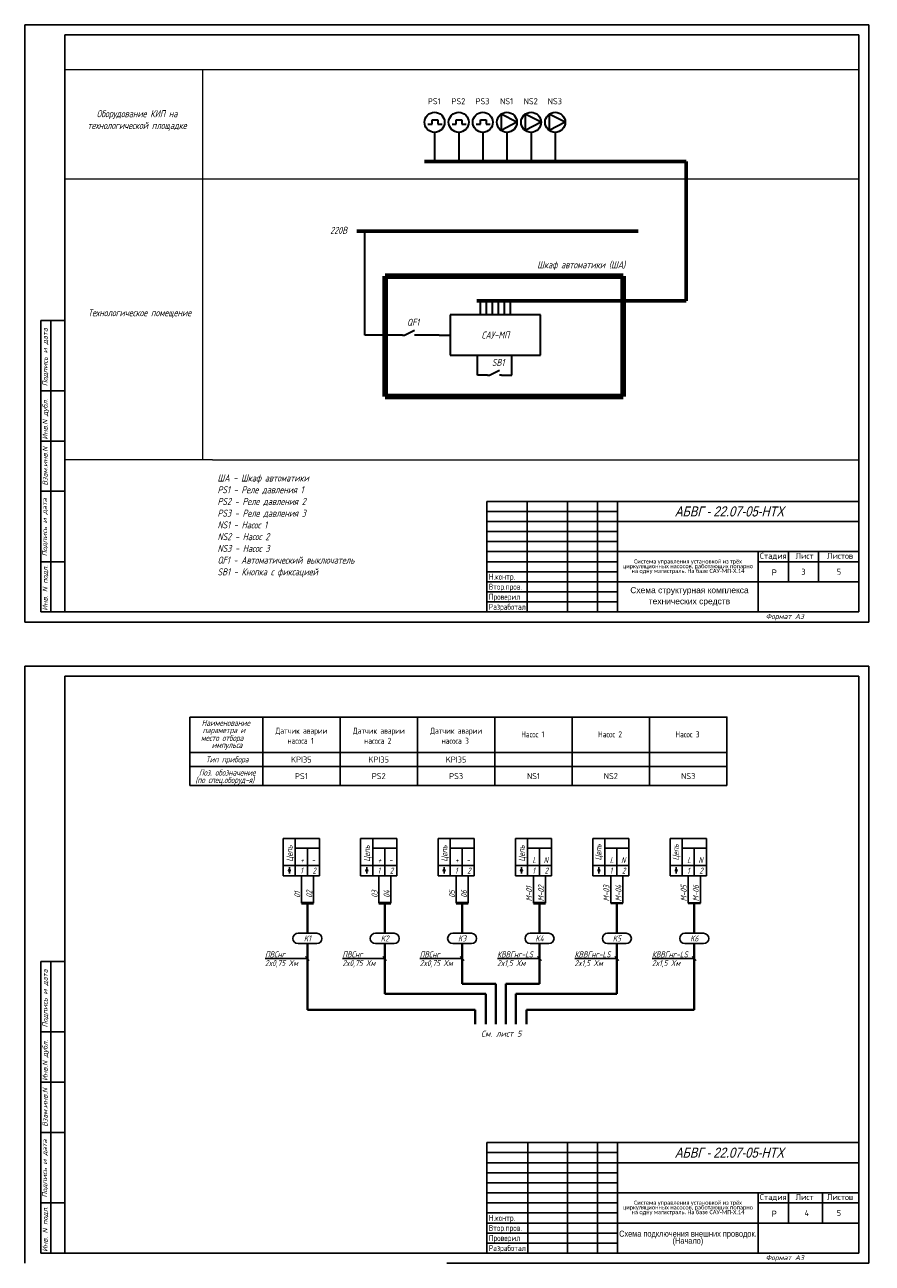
# Model space of a CAD drawing. Header units: millimetres. Extents: x 1953 to 2374, y 690 to 2622.
# Tile 2 of 4: x 1953 to 2374, y 1027 to 1643. Entities that reach past the tile are written whole.
import ezdxf
from ezdxf.enums import TextEntityAlignment as Align

# ---------------------------------------------------------------- set-up
doc = ezdxf.new("R2010")
doc.units = ezdxf.units.MM
for name, color, linetype in [('_FORMAT OSNOVNAJA', 1, 'Continuous'), ('_TABLITSA OSNOVNAJA', 3, 'Continuous'), ('_TABLITSA TONKAJA', 2, 'Continuous'), ('Размеры', 3, 'Continuous'), ('Текст', 7, 'Continuous'), ('Форматка', 4, 'Continuous')]:
    doc.layers.add(name, color=color, linetype=linetype)
doc.layers.add('Слой1', color=10, linetype='Continuous', lineweight=200, plot=False)
doc.styles.add('35', font='romans.shx', dxfattribs={"width": 0.7, "oblique": 15, "height": 3.5})
doc.styles.add('Arial', font='arial.ttf')
doc.styles.add('Romans8', font='romans8.shx', dxfattribs={"width": 0.8, "height": 3})
doc.styles.add('style3', font='simplex.shx', dxfattribs={"height": 3})
doc.styles.add('style4', font='romans.shx', dxfattribs={"width": 0.7, "height": 3})
doc.styles.add('ДЛЯ текста', font='GOST_AU.ttf', dxfattribs={"oblique": 15, "height": 3.5})

msp = doc.modelspace()

# ---------------------------------------------------------------- linework, layer by layer
at = {"lineweight": 15}
for p, q in [((2367.64, 1620.32), (1972.64, 1620.32)), ((2041.09, 1620.32), (2041.09, 1565.9)), ((2367.64, 1565.9), (1972.64, 1565.9)), ((2041.09, 1565.9), (2041.09, 1426.35)), ((2046.04, 1426.35), (1972.64, 1426.35)), ((2046.04, 1426.35), (2367.64, 1426.35))]:
    msp.add_line(p, q, dxfattribs=at)
at = {"lineweight": 30}
for p, q in [((2155.37, 1593.32), (2155.37, 1595.42)), ((2155.37, 1595.42), (2158.17, 1595.42)), ((2158.17, 1595.42), (2158.17, 1593.32)), ((2167.37, 1593.32), (2167.37, 1595.42)), ((2167.37, 1595.42), (2170.17, 1595.42)), ((2170.17, 1595.42), (2170.17, 1593.32)), ((2179.37, 1593.32), (2179.37, 1595.42)), ((2179.37, 1595.42), (2182.17, 1595.42)), ((2182.17, 1595.42), (2182.17, 1593.32)), ((2153.27, 1593.32), (2155.37, 1593.32)), ((2156.58, 1589.25), (2156.58, 1574.78)), ((2158.17, 1593.32), (2160.27, 1593.32)), ((2165.27, 1593.32), (2167.37, 1593.32)), ((2168.58, 1589.25), (2168.58, 1574.78)), ((2170.17, 1593.32), (2172.27, 1593.32)), ((2177.27, 1593.32), (2179.37, 1593.32)), ((2180.58, 1589.25), (2180.58, 1574.78)), ((2182.17, 1593.32), (2184.27, 1593.32)), ((2192.58, 1589.25), (2192.58, 1574.78)), ((2204.58, 1589.25), (2204.58, 1574.78)), ((2216.58, 1589.25), (2216.58, 1574.78)), ((2121.92, 1488.46), (2121.92, 1540.1)), ((2179.41, 1498.46), (2179.41, 1505.46)), ((2182.41, 1498.46), (2182.41, 1505.46)), ((2185.41, 1498.46), (2185.41, 1505.46)), ((2188.41, 1498.46), (2188.41, 1505.46)), ((2191.41, 1498.46), (2191.41, 1505.46)), ((2194.41, 1498.46), (2194.41, 1505.46)), ((2164.34, 1498.46), (2164.34, 1478.46)), ((2209.34, 1498.46), (2164.34, 1498.46)), ((2209.34, 1478.46), (2209.34, 1498.46)), ((2126.92, 1488.46), (2121.92, 1488.46)), ((2131.92, 1488.46), (2126.92, 1488.46)), ((2140.62, 1488.46), (2131.92, 1488.46)), ((2158.78, 1488.46), (2147.62, 1488.46)), ((2158.78, 1488.46), (2164.34, 1488.46)), ((2164.34, 1478.46), (2209.34, 1478.46)), ((2177.95, 1468.46), (2177.95, 1478.46)), ((2194.95, 1468.46), (2194.95, 1478.46)), ((2182.95, 1468.46), (2177.95, 1468.46)), ((2189.95, 1468.46), (2194.95, 1468.46))]:
    msp.add_line(p, q, dxfattribs=at)
at = {"color": 7, "lineweight": 30, "ltscale": 10}
for p, q in [((2197.58, 1594.25), (2189.64, 1598.3)), ((2189.64, 1598.3), (2189.64, 1590.21)), ((2209.58, 1594.25), (2201.64, 1598.3)), ((2201.64, 1598.3), (2201.64, 1590.21)), ((2221.58, 1594.25), (2213.64, 1598.3)), ((2213.64, 1598.3), (2213.64, 1590.21)), ((2197.58, 1594.25), (2189.64, 1590.21)), ((2209.58, 1594.25), (2201.64, 1590.21)), ((2221.58, 1594.25), (2213.64, 1590.21))]:
    msp.add_line(p, q, dxfattribs=at)
at = {"lineweight": 60}
for p, q in [((2151.51, 1574.78), (2223.45, 1574.78)), ((2281.81, 1574.78), (2222.76, 1574.78)), ((2281.81, 1505.46), (2281.81, 1574.78)), ((2117.81, 1540.1), (2257.84, 1540.1)), ((2177.61, 1505.46), (2197.34, 1505.46)), ((2197.34, 1505.46), (2281.81, 1505.46))]:
    msp.add_line(p, q, dxfattribs=at)
at = {"lineweight": 100}
for p, q in [((2131.92, 1457.85), (2131.92, 1517.78)), ((2250.37, 1517.78), (2131.92, 1517.78)), ((2250.37, 1517.78), (2250.37, 1457.85)), ((2250.37, 1457.85), (2131.92, 1457.85))]:
    msp.add_line(p, q, dxfattribs=at)
at = {"color": 0, "lineweight": 30}
for p, q in [((2141.62, 1488.46), (2146.62, 1490.96)), ((2140.62, 1488.46), (2141.62, 1488.46)), ((2147.62, 1488.46), (2146.62, 1488.46)), ((2182.95, 1468.46), (2183.95, 1468.46)), ((2183.95, 1468.46), (2188.95, 1470.96)), ((2189.95, 1468.46), (2188.95, 1468.46))]:
    msp.add_line(p, q, dxfattribs=at)
for p, q in [((2034.75, 1297.32), (2034.75, 1298.43)), ((2034.75, 1298.43), (2071.03, 1298.43)), ((2071.03, 1280.85), (2034.75, 1280.85)), ((2071.03, 1280.85), (2071.03, 1264.37)), ((2071.03, 1280.85), (2071.03, 1264.37)), ((2071.03, 1280.85), (2071.03, 1264.37)), ((2109.53, 1280.85), (2109.53, 1264.37)), ((2148.04, 1280.85), (2148.04, 1264.37)), ((2186.55, 1280.85), (2186.55, 1264.37)), ((2186.55, 1280.85), (2186.55, 1264.37)), ((2186.55, 1280.85), (2186.55, 1264.37)), ((2225.05, 1280.85), (2225.05, 1264.37)), ((2263.56, 1280.85), (2263.56, 1264.37)), ((2302.06, 1280.85), (2302.06, 1264.37)), ((2071.03, 1273.88), (2034.75, 1273.88)), ((2071.03, 1273.88), (2186.55, 1273.88)), ((2186.55, 1273.88), (2302.06, 1273.88)), ((2034.75, 1264.37), (2071.03, 1264.37)), ((2071.03, 1264.37), (2109.53, 1264.37)), ((2109.53, 1264.37), (2148.04, 1264.37)), ((2148.04, 1264.37), (2186.55, 1264.37)), ((2186.55, 1264.37), (2225.05, 1264.37)), ((2225.05, 1264.37), (2263.56, 1264.37)), ((2263.56, 1264.37), (2302.06, 1264.37)), ((2097.93, 1190.97), (2088.64, 1190.97)), ((2136.43, 1190.97), (2127.15, 1190.97)), ((2174.94, 1190.97), (2165.65, 1190.97)), ((2213.44, 1190.97), (2204.16, 1190.97)), ((2251.95, 1190.97), (2242.67, 1190.97)), ((2290.45, 1190.97), (2281.17, 1190.97)), ((2092.3, 1179.43), (2094.22, 1177.46)), ((2130.81, 1179.43), (2132.72, 1177.46)), ((2169.31, 1179.43), (2171.23, 1177.46)), ((2207.82, 1179.43), (2209.74, 1177.46)), ((2246.32, 1179.43), (2248.24, 1177.46)), ((2284.83, 1179.43), (2286.75, 1177.46))]:
    msp.add_line(p, q)
at = {"color": 7}
for p, q in [((2034.75, 1297.32), (2034.75, 1264.37)), ((2071.03, 1297.32), (2071.03, 1264.37)), ((2071.03, 1297.32), (2071.03, 1264.37)), ((2186.55, 1297.32), (2186.55, 1264.37)), ((2081.28, 1238.1), (2081.28, 1219.6)), ((2081.28, 1238.1), (2099.28, 1238.1)), ((2087.28, 1238.1), (2087.28, 1219.6)), ((2119.79, 1238.1), (2119.79, 1219.6)), ((2119.79, 1238.1), (2137.79, 1238.1)), ((2125.79, 1238.1), (2125.79, 1219.6)), ((2158.29, 1238.1), (2158.29, 1219.6)), ((2158.29, 1238.1), (2176.29, 1238.1)), ((2164.29, 1238.1), (2164.29, 1219.6)), ((2196.8, 1238.1), (2196.8, 1219.6)), ((2196.8, 1238.1), (2214.8, 1238.1)), ((2202.8, 1238.1), (2202.8, 1219.6)), ((2235.3, 1238.1), (2235.3, 1219.6)), ((2235.3, 1238.1), (2253.3, 1238.1)), ((2241.3, 1238.1), (2241.3, 1219.6)), ((2273.81, 1238.1), (2273.81, 1219.6)), ((2273.81, 1238.1), (2291.81, 1238.1)), ((2279.81, 1238.1), (2279.81, 1219.6)), ((2087.28, 1233.25), (2099.28, 1233.25)), ((2093.28, 1233.25), (2093.28, 1219.6)), ((2099.28, 1233.25), (2099.28, 1219.6)), ((2125.79, 1233.25), (2137.79, 1233.25)), ((2131.79, 1233.25), (2131.79, 1219.6)), ((2137.79, 1233.25), (2137.79, 1219.6)), ((2164.29, 1233.25), (2176.29, 1233.25)), ((2170.29, 1233.25), (2170.29, 1219.6)), ((2176.29, 1233.25), (2176.29, 1219.6)), ((2202.8, 1233.25), (2214.8, 1233.25)), ((2208.8, 1233.25), (2208.8, 1219.6)), ((2214.8, 1233.25), (2214.8, 1219.6)), ((2241.3, 1233.25), (2253.3, 1233.25)), ((2247.3, 1233.25), (2247.3, 1219.6)), ((2253.3, 1233.25), (2253.3, 1219.6)), ((2279.81, 1233.25), (2291.81, 1233.25)), ((2285.81, 1233.25), (2285.81, 1219.6)), ((2291.81, 1233.25), (2291.81, 1219.6)), ((2081.28, 1224.6), (2099.28, 1224.6)), ((2081.28, 1219.6), (2099.28, 1219.6)), ((2084.33, 1222.69), (2084.33, 1223.82)), ((2084.33, 1220.67), (2084.33, 1221.79)), ((2087.28, 1219.6), (2087.28, 1224.6)), ((2090.28, 1219.6), (2090.28, 1205.97)), ((2096.29, 1219.6), (2096.29, 1205.97)), ((2119.79, 1224.6), (2137.79, 1224.6)), ((2119.79, 1219.6), (2137.79, 1219.6)), ((2122.83, 1222.69), (2122.83, 1223.82)), ((2122.83, 1220.67), (2122.83, 1221.79)), ((2125.79, 1219.6), (2125.79, 1224.6)), ((2128.79, 1219.6), (2128.79, 1205.97)), ((2134.79, 1219.6), (2134.79, 1205.97)), ((2158.29, 1224.6), (2176.29, 1224.6)), ((2158.29, 1219.6), (2176.29, 1219.6)), ((2161.34, 1222.69), (2161.34, 1223.82)), ((2161.34, 1220.67), (2161.34, 1221.79)), ((2164.29, 1219.6), (2164.29, 1224.6)), ((2167.29, 1219.6), (2167.29, 1205.97)), ((2173.3, 1219.6), (2173.3, 1205.97)), ((2196.8, 1224.6), (2214.8, 1224.6)), ((2196.8, 1219.6), (2214.8, 1219.6)), ((2199.84, 1222.69), (2199.84, 1223.82)), ((2199.84, 1220.67), (2199.84, 1221.79)), ((2202.8, 1219.6), (2202.8, 1224.6)), ((2205.8, 1219.6), (2205.8, 1205.97)), ((2211.81, 1219.6), (2211.81, 1205.97)), ((2235.3, 1224.6), (2253.3, 1224.6)), ((2235.3, 1219.6), (2253.3, 1219.6)), ((2238.35, 1222.69), (2238.35, 1223.82)), ((2238.35, 1220.67), (2238.35, 1221.79)), ((2241.3, 1219.6), (2241.3, 1224.6)), ((2244.3, 1219.6), (2244.3, 1205.97)), ((2250.31, 1219.6), (2250.31, 1205.97)), ((2273.81, 1224.6), (2291.81, 1224.6)), ((2273.81, 1219.6), (2291.81, 1219.6)), ((2276.86, 1222.69), (2276.86, 1223.82)), ((2276.86, 1220.67), (2276.86, 1221.79)), ((2279.81, 1219.6), (2279.81, 1224.6)), ((2282.81, 1219.6), (2282.81, 1205.97)), ((2288.82, 1219.6), (2288.82, 1205.97)), ((2088.62, 1185.79), (2097.9, 1185.79)), ((2127.12, 1185.79), (2136.41, 1185.79)), ((2165.63, 1185.79), (2174.91, 1185.79)), ((2204.14, 1185.79), (2213.42, 1185.79)), ((2242.64, 1185.79), (2251.92, 1185.79)), ((2281.15, 1185.79), (2290.43, 1185.79))]:
    msp.add_line(p, q, dxfattribs=at)
at = {"color": 7, "lineweight": 50}
for p, q in [((2090.28, 1205.97), (2096.29, 1205.97)), ((2128.79, 1205.97), (2134.79, 1205.97)), ((2167.29, 1205.97), (2173.3, 1205.97)), ((2205.8, 1205.97), (2211.81, 1205.97))]:
    msp.add_line(p, q, dxfattribs=at)
at = {"lineweight": 40}
for p, q in [((2093.28, 1205.97), (2093.28, 1190.97)), ((2131.79, 1205.97), (2131.79, 1190.97)), ((2170.3, 1205.97), (2170.3, 1190.97)), ((2208.8, 1205.97), (2208.8, 1190.97)), ((2247.31, 1205.97), (2247.31, 1190.97)), ((2285.81, 1205.97), (2285.81, 1190.97)), ((2093.26, 1185.79), (2093.26, 1165.79)), ((2131.77, 1185.79), (2131.77, 1165.79)), ((2170.27, 1185.79), (2170.27, 1165.79)), ((2208.78, 1185.79), (2208.78, 1165.79)), ((2247.28, 1185.79), (2247.28, 1165.79)), ((2285.79, 1185.79), (2285.79, 1165.79)), ((2093.26, 1165.79), (2093.26, 1152.92)), ((2131.77, 1165.79), (2131.77, 1160.79)), ((2184.52, 1165.79), (2170.27, 1165.79)), ((2184.52, 1165.79), (2187.02, 1165.79)), ((2187.02, 1165.79), (2187.02, 1145.79)), ((2194.52, 1165.79), (2192.02, 1165.79)), ((2192.02, 1165.79), (2192.02, 1145.79)), ((2194.52, 1165.79), (2208.78, 1165.79)), ((2247.28, 1165.79), (2247.28, 1160.79)), ((2285.79, 1165.79), (2285.79, 1152.92)), ((2131.77, 1160.79), (2182.02, 1160.79)), ((2182.02, 1160.79), (2182.02, 1145.79)), ((2247.28, 1160.79), (2197.02, 1160.79)), ((2197.02, 1160.79), (2197.02, 1145.79)), ((2093.26, 1152.92), (2176.75, 1152.92)), ((2176.75, 1152.92), (2176.75, 1145.79)), ((2285.79, 1152.92), (2202.3, 1152.92)), ((2202.3, 1152.92), (2202.3, 1145.79))]:
    msp.add_line(p, q, dxfattribs=at)
at = {"color": 7, "lineweight": 40}
for p, q in [((2244.3, 1205.97), (2250.31, 1205.97)), ((2282.81, 1205.97), (2288.82, 1205.97))]:
    msp.add_line(p, q, dxfattribs=at)
at = {"color": 7, "linetype": 'Continuous'}
for p, q in [((2093.26, 1178.44), (2072.3, 1178.44)), ((2131.77, 1178.44), (2110.81, 1178.44)), ((2170.27, 1178.44), (2149.31, 1178.44)), ((2208.78, 1178.44), (2187.82, 1178.44)), ((2247.28, 1178.44), (2226.32, 1178.44)), ((2285.79, 1178.44), (2264.83, 1178.44))]:
    msp.add_line(p, q, dxfattribs=at)
for points in [[(2071.03, 1298.43), (2109.53, 1298.43), (2109.53, 1280.85), (2071.03, 1280.85)], [(2109.53, 1298.43), (2148.04, 1298.43), (2148.04, 1280.85), (2109.53, 1280.85)], [(2148.04, 1298.43), (2186.55, 1298.43), (2186.55, 1280.85), (2148.04, 1280.85)], [(2186.55, 1298.43), (2225.05, 1298.43), (2225.05, 1280.85), (2186.55, 1280.85)], [(2225.05, 1298.43), (2263.56, 1298.43), (2263.56, 1280.85), (2225.05, 1280.85)], [(2263.56, 1298.43), (2302.06, 1298.43), (2302.06, 1280.85), (2263.56, 1280.85)]]:
    msp.add_lwpolyline(points, close=True)
at = {"color": 7, "lineweight": 30, "ltscale": 10}
for centre in [(2156.58, 1594.25), (2168.58, 1594.25), (2180.58, 1594.25), (2192.58, 1594.25), (2204.58, 1594.25), (2216.58, 1594.25)]:
    msp.add_circle(centre, 5, dxfattribs=at)
at = {"color": 7}
for centre in [(2084.33, 1222.24), (2122.83, 1222.24), (2161.34, 1222.24), (2199.84, 1222.24), (2238.35, 1222.24), (2276.86, 1222.24)]:
    msp.add_circle(centre, 0.452, dxfattribs=at)
for centre, start, end in [((2088.64, 1188.38), 90, 269.45154), ((2097.9, 1188.38), 270, 89.45154), ((2127.15, 1188.38), 90, 269.45154), ((2136.41, 1188.38), 270, 89.45154), ((2165.65, 1188.38), 90, 269.45154), ((2174.91, 1188.38), 270, 89.45154), ((2204.16, 1188.38), 90, 269.45154), ((2213.42, 1188.38), 270, 89.45154), ((2242.67, 1188.38), 90, 269.45154), ((2251.92, 1188.38), 270, 89.45154), ((2281.17, 1188.38), 90, 269.45154), ((2290.43, 1188.38), 270, 89.45154)]:
    msp.add_arc(centre, 2.59, start, end, dxfattribs=at)
at = {"layer": '_FORMAT OSNOVNAJA', "color": 7}
for p, q in [((2182.64, 1405.75), (2182.64, 1350.75)), ((2367.64, 1405.75), (2182.64, 1405.75))]:
    msp.add_line(p, q, dxfattribs=at)
at = {"layer": '_TABLITSA OSNOVNAJA', "color": 7}
for p, q in [((2202.64, 1405.75), (2202.64, 1350.75)), ((2222.64, 1350.75), (2222.64, 1405.75)), ((2237.64, 1405.75), (2237.64, 1350.75)), ((2247.64, 1350.75), (2247.64, 1405.75)), ((2367.64, 1395.75), (2247.64, 1395.75)), ((2247.64, 1380.75), (2367.64, 1380.75)), ((2317.64, 1380.75), (2317.64, 1350.75)), ((2332.64, 1365.75), (2332.64, 1380.75)), ((2347.64, 1380.75), (2347.64, 1365.75)), ((2317.64, 1375.75), (2367.64, 1375.75)), ((2367.64, 1365.75), (2247.64, 1365.75))]:
    msp.add_line(p, q, dxfattribs=at)
at = {"layer": '_TABLITSA TONKAJA', "color": 7}
for p, q in [((2182.64, 1400.75), (2247.64, 1400.75)), ((2182.64, 1395.75), (2247.64, 1395.75)), ((2247.64, 1390.75), (2182.64, 1390.75)), ((2247.64, 1390.75), (2182.64, 1390.75)), ((2182.64, 1385.75), (2247.64, 1385.75)), ((2182.64, 1385.75), (2247.64, 1385.75)), ((2182.64, 1380.75), (2247.64, 1380.75)), ((2182.64, 1380.75), (2247.64, 1380.75)), ((2247.64, 1375.75), (2182.64, 1375.75)), ((2247.64, 1375.75), (2182.64, 1375.75)), ((2182.64, 1370.75), (2247.64, 1370.75)), ((2182.64, 1370.75), (2247.64, 1370.75)), ((2247.64, 1365.75), (2182.64, 1365.75)), ((2247.64, 1365.75), (2182.64, 1365.75)), ((2247.64, 1360.75), (2182.64, 1360.75)), ((2247.64, 1360.75), (2182.64, 1360.75)), ((2182.64, 1355.75), (2247.64, 1355.75)), ((2182.64, 1355.75), (2247.64, 1355.75))]:
    msp.add_line(p, q, dxfattribs=at)
at = {"layer": 'Размеры', "color": 7}
for p, q in [((2099.28, 1233.25), (2099.28, 1238.1)), ((2137.79, 1233.25), (2137.79, 1238.1)), ((2176.29, 1233.25), (2176.29, 1238.1)), ((2214.8, 1233.25), (2214.8, 1238.1)), ((2253.3, 1233.25), (2253.3, 1238.1)), ((2291.81, 1233.25), (2291.81, 1238.1))]:
    msp.add_line(p, q, dxfattribs=at)
at = {"layer": 'Слой1', "color": 7, "lineweight": -3}
for p, q in [((1952.64, 1642.75), (1952.64, 1345.75)), ((1952.64, 1642.75), (1952.64, 1345.75)), ((2372.64, 1642.75), (2372.64, 1345.75)), ((2372.64, 1642.75), (2372.64, 1345.75)), ((2372.64, 1642.75), (2372.64, 1345.75)), ((2372.64, 1642.75), (2372.64, 1345.75)), ((2372.64, 1642.75), (2372.64, 1345.75)), ((1952.64, 1323.87), (1952.64, 1026.87)), ((1952.64, 1323.87), (1952.64, 1026.87)), ((2372.64, 1323.87), (2372.64, 1026.87)), ((2372.64, 1323.87), (2372.64, 1026.87)), ((2372.64, 1323.87), (2372.64, 1026.87)), ((2372.64, 1323.87), (2372.64, 1026.87)), ((2372.64, 1323.87), (2372.64, 1026.87))]:
    msp.add_line(p, q, dxfattribs=at)
at = {"layer": 'Слой1', "color": 7, "linetype": 'ByBlock', "lineweight": -3, "ltscale": 0.4}
for p, q in [((1952.64, 1642.75), (2162.64, 1642.75)), ((2158.11, 1642.75), (2372.64, 1642.75)), ((1952.64, 1345.75), (2372.64, 1345.75)), ((1952.64, 1345.75), (2162.64, 1345.75)), ((1952.64, 1345.75), (2162.64, 1345.75)), ((1952.64, 1323.87), (2162.64, 1323.87)), ((2162.64, 1323.87), (2372.64, 1323.87)), ((2162.64, 1026.87), (2372.64, 1026.87)), ((2162.64, 1026.87), (2372.64, 1026.87)), ((2162.64, 1026.87), (2372.64, 1026.87))]:
    msp.add_line(p, q, dxfattribs=at)
at = {"layer": 'Форматка', "color": 7, "lineweight": -3}
for p, q in [((1972.64, 1350.75), (1972.64, 1637.75)), ((1972.64, 1637.75), (2367.64, 1637.75)), ((2367.64, 1637.75), (2367.64, 1350.75)), ((1972.64, 1495.75), (1960.64, 1495.75)), ((1960.64, 1350.75), (1960.64, 1495.75)), ((1965.64, 1350.75), (1965.64, 1495.75)), ((1972.64, 1460.75), (1960.64, 1460.75)), ((1972.64, 1435.75), (1960.64, 1435.75)), ((1972.64, 1410.75), (1960.64, 1410.75)), ((1972.64, 1375.75), (1960.64, 1375.75)), ((2367.64, 1350.75), (1960.64, 1350.75)), ((1972.64, 1031.87), (1972.64, 1318.87)), ((1972.64, 1318.87), (2367.64, 1318.87)), ((2367.64, 1318.87), (2367.64, 1031.87)), ((1972.64, 1176.87), (1960.64, 1176.87)), ((1960.64, 1031.87), (1960.64, 1176.87)), ((1965.64, 1031.87), (1965.64, 1176.87)), ((1972.64, 1141.87), (1960.64, 1141.87)), ((1972.64, 1116.87), (1960.64, 1116.87)), ((1972.64, 1091.87), (1960.64, 1091.87)), ((2367.64, 1086.87), (2182.64, 1086.87)), ((2182.64, 1086.87), (2182.64, 1031.87)), ((2203.02, 1086.87), (2203.02, 1031.87)), ((2222.64, 1086.87), (2222.64, 1031.87)), ((2237.64, 1086.87), (2237.64, 1031.87)), ((2247.64, 1086.87), (2247.64, 1031.87)), ((2247.64, 1081.87), (2182.64, 1081.87)), ((2247.64, 1076.87), (2182.64, 1076.87)), ((2247.64, 1071.87), (2182.64, 1071.87)), ((2247.64, 1076.87), (2367.64, 1076.87)), ((2247.64, 1066.87), (2182.64, 1066.87)), ((2247.64, 1061.87), (2182.64, 1061.87)), ((2247.64, 1061.87), (2367.64, 1061.87)), ((2317.64, 1061.87), (2317.64, 1031.87)), ((2332.64, 1061.87), (2332.64, 1046.87)), ((2349.64, 1061.87), (2349.64, 1046.87)), ((1972.64, 1056.87), (1960.64, 1056.87)), ((2247.64, 1056.87), (2182.64, 1056.87)), ((2367.64, 1056.87), (2317.64, 1056.87)), ((2247.64, 1051.87), (2182.64, 1051.87)), ((2247.64, 1046.87), (2182.64, 1046.87)), ((2247.64, 1041.87), (2182.64, 1041.87)), ((2247.64, 1046.87), (2367.64, 1046.87)), ((2247.64, 1036.87), (2182.64, 1036.87)), ((2367.64, 1031.87), (1960.64, 1031.87))]:
    msp.add_line(p, q, dxfattribs=at)

# ---------------------------------------------------------------- texts
at = {"lineweight": -3, "style": 'Arial', "oblique": 15, "width": 0.8}
for p in [(2330.4, 1400.74), (2330.4, 1081.86)]:
    msp.add_text('АБВГ - 22.07-05-НТХ', height=5, dxfattribs=at).set_placement(p, align=Align.MIDDLE_RIGHT)
at = {"color": 7, "style": 'Arial', "width": 0.8}
for p in [(2324.41, 1368.88), (2324.41, 1050)]:
    msp.add_text('Р', height=3, dxfattribs=at).set_placement(p)
at = {"color": 7, "oblique": 15}
for s, style, width, p in [('Наименование', 'style4', 0.7, (2040.68, 1294.07)), ('место отбора', 'style4', 0.7, (2040.32, 1286.58)), ('параметра и', 'style4', 0.7, (2041.18, 1290.49)), ('импульса', 'style4', 0.7, (2045.68, 1283.08)), ('Тип прибора', 'style4', 0.7, (2042.78, 1275.93)), ('(по спец.оборуд-я)', 'style4', 0.7, (2037.56, 1265.69)), ('Поз. обозначение', 'style4', 0.7, (2039.34, 1269.37)), ('+', 'style3', 0.669676, (2089.75, 1225.83)), ('-', 'style3', 0.669676, (2095.34, 1225.83)), ('+', 'style3', 0.669676, (2128.26, 1225.83)), ('-', 'style3', 0.669676, (2133.85, 1225.83)), ('+', 'style3', 0.669676, (2166.76, 1225.83)), ('-', 'style3', 0.669676, (2172.36, 1225.83)), ('L', 'style3', 0.669676, (2205.27, 1225.83)), ('N', 'style3', 0.669676, (2210.86, 1225.83)), ('L', 'style3', 0.669676, (2243.78, 1225.83)), ('N', 'style3', 0.669676, (2249.37, 1225.83)), ('L', 'style3', 0.669676, (2282.28, 1225.83)), ('N', 'style3', 0.669676, (2287.87, 1225.83)), ('1', 'style3', 0.669676, (2089.7, 1220.61)), ('2', 'style3', 0.669676, (2095.81, 1220.61)), ('1', 'style3', 0.669676, (2128.2, 1220.61)), ('2', 'style3', 0.669676, (2134.31, 1220.61)), ('1', 'style3', 0.669676, (2166.71, 1220.61)), ('2', 'style3', 0.669676, (2172.82, 1220.61)), ('1', 'style3', 0.669676, (2205.21, 1220.61)), ('2', 'style3', 0.669676, (2211.33, 1220.61)), ('1', 'style3', 0.669676, (2243.72, 1220.61)), ('2', 'style3', 0.669676, (2249.83, 1220.61)), ('1', 'style3', 0.669676, (2282.23, 1220.61)), ('2', 'style3', 0.669676, (2288.34, 1220.61))]:
    msp.add_text(s, height=3, dxfattribs=dict(at, style=style, width=width)).set_placement(p)
at = {"color": 7, "style": 'style4', "oblique": 15}
for s, width, p in [('Цепь', 0.7, (2085.9, 1226.57)), ('Цепь', 0.7, (2124.41, 1226.57)), ('Цепь', 0.7, (2162.91, 1226.57)), ('Цепь', 0.7, (2201.42, 1226.57)), ('Цепь', 0.7, (2239.58, 1227.18)), ('Цепь', 0.7, (2278.09, 1227.18)), ('01', 0.700428, (2089.7, 1208.64)), ('02', 0.700428, (2095.7, 1208.64)), ('03', 0.700428, (2128.2, 1208.64)), ('04', 0.700428, (2134.21, 1208.64)), ('05', 0.700428, (2166.71, 1208.64)), ('06', 0.700428, (2172.71, 1208.64)), ('M-01', 0.700428, (2205.06, 1206.84)), ('M-02', 0.700428, (2211.07, 1206.84)), ('M-03', 0.700428, (2243.57, 1206.84)), ('M-04', 0.700428, (2249.58, 1206.84)), ('M-05', 0.700428, (2282.07, 1206.84)), ('M-06', 0.700428, (2288.08, 1206.84))]:
    msp.add_text(s, height=3, rotation=90, dxfattribs=dict(at, width=width)).set_placement(p)
for s, width, p in [('K1', 0.7, (2093.27, 1188.38)), ('K2', 0.7, (2131.78, 1188.38)), ('K3', 0.7, (2170.28, 1188.38)), ('K4', 0.7, (2208.79, 1188.38)), ('K5', 0.7, (2247.29, 1188.38)), ('K6', 0.7, (2285.8, 1188.38)), ('См. лист 5', 0.8, (2189.75, 1141.02))]:
    msp.add_text(s, height=3, dxfattribs=dict(at, width=width)).set_placement(p, align=Align.MIDDLE_CENTER)
at = {"color": 0, "style": 'style3', "oblique": 15, "width": 0.7}
for s, p in [('2x0,75 Xм', (2072.19, 1174.64)), ('ПВСнг', (2072.19, 1178.96)), ('2x0,75 Xм', (2110.7, 1174.64)), ('ПВСнг', (2110.7, 1178.96)), ('2x0,75 Xм', (2149.2, 1174.64)), ('ПВСнг', (2149.2, 1178.96)), ('2x1,5 Xм', (2187.71, 1174.64)), ('КВВГнг-LS', (2187.71, 1178.96)), ('2x1,5 Xм', (2226.22, 1174.64)), ('КВВГнг-LS', (2226.22, 1178.96)), ('2x1,5 Xм', (2264.72, 1174.64)), ('КВВГнг-LS', (2264.72, 1178.96))]:
    msp.add_text(s, height=3, dxfattribs=at).set_placement(p)
at = {"color": 7, "linetype": 'Continuous', "char_height": 3.5, "attachment_point": 5, "style": 'ДЛЯ текста'}
for s, insert, width in [('\\A1;Оборудование КИП на технологической площадке', (2008.51, 1595.13), 54.1238), ('\\A1;220В', (2108.81, 1540.53), 28.0293), ('\\A1;Технологическое помещение', (2009.76, 1499.08), 80.1554), ('\\A1;QF1', (2145.86, 1494.8), 7.5321), ('\\A1;SB1', (2188.18, 1474.8), 7.5321)]:
    msp.add_mtext(s, dxfattribs=dict(at, insert=insert, width=width))
at = {"color": 7, "linetype": 'Continuous', "lineweight": 30, "char_height": 3.5, "style": 'ДЛЯ текста'}
for s, insert, width, attachment_point in [('\\A1;Шкаф автоматики (ША)', (2229.55, 1522.93), 60.5308, 5), ('\\A1;САУ-МП', (2186.84, 1488.46), 45, 5), ('\\A1;ША - Шкаф автоматики\\PPS1 - Реле давления 1\\PPS2 - Реле давления 2\\PPS3 - Реле давления 3\\PNS1 - Насос 1\\PNS2 - Насос 2\\PNS3 - Насос 3\\PQF1 - Автоматический выключатель\\PSB1 - Кнопка с фиксацией', (2048.56, 1393.55), 151.3185, 4)]:
    msp.add_mtext(s, dxfattribs=dict(at, insert=insert, width=width, attachment_point=attachment_point))
at = {"char_height": 2.2, "width": 70, "attachment_point": 5, "line_spacing_factor": 0.7, "style": 'Arial'}
for insert in [(2282.64, 1373.25), (2282.64, 1054.37)]:
    msp.add_mtext('{\\fCalibri|b0|i0|c204|p34;\\H0.91667x;Система управления установкой из трёх циркуляционных насосов, работающих попарно \\fCalibri|b0|i0|c0|p34;\\H1.856x; \\H0.53878x;\\P\\fCalibri|b0|i0|c204|p34;на одну магистраль.\\fCalibri|b0|i0|c0|p34; \\fCalibri|b0|i0|c204|p34;На базе САУ-МП-Х.14\\H1.8986x; }', dxfattribs=dict(at, insert=insert))
at = {"char_height": 3, "attachment_point": 1, "style": 'style4'}
for s, insert in [('\\pi6.4029;Датчик аварии \\P\\pi12.353;насоса 1', (2071.03, 1293.16)), ('\\pi6.4029;Датчик аварии \\P\\pi12.053;насоса 2', (2109.53, 1293.16)), ('\\pi6.4029;Датчик аварии \\P\\pi12.053;насоса 3', (2148.04, 1293.16)), ('\\pi13.153;Насос 1', (2186.55, 1291.37)), ('\\pi12.853;Насос 2', (2225.05, 1291.37)), ('\\pi12.853;Насос 3', (2263.56, 1291.37))]:
    msp.add_mtext_dynamic_manual_height_columns(s, width=38.5057, gutter_width=15, heights=[0], dxfattribs=dict(at, insert=insert))
at = {"color": 7, "insert": (2282.64, 1039.37), "char_height": 3, "width": 70, "attachment_point": 5, "line_spacing_factor": 0.7, "style": 'Arial'}
msp.add_mtext('\\pt24;{\\W0.8;Схема подключения внешних проводок. (Начало)}', dxfattribs=at)
at = {"layer": 'Текст', "color": 7, "lineweight": 30, "ltscale": 6.666667, "char_height": 3, "width": 11.3228, "attachment_point": 5, "style": 'Romans8'}
for s, insert in [('PS1', (2156.42, 1604.71)), ('PS2', (2168.42, 1604.71)), ('PS3', (2180.42, 1604.71)), ('NS1', (2192.42, 1604.71)), ('NS2', (2204.42, 1604.71)), ('NS3', (2216.42, 1604.71))]:
    msp.add_mtext(s, dxfattribs=dict(at, insert=insert))
at = {"layer": 'Текст', "color": 7, "ltscale": 6.666667, "char_height": 3, "style": 'Romans8'}
for s, insert, width, attachment_point in [('Стадия', (2325.14, 1380.15), 15, 2), ('\\pi3.55;Лист', (2332.64, 1380.15), 15, 1), ('\\pi4.1499;Листов', (2347.64, 1380.15), 20, 1), ('Стадия', (2325.14, 1061.27), 15, 2), ('\\pi3.55;Лист', (2332.64, 1061.27), 15, 1), ('\\pi4.1499;Листов', (2347.64, 1061.27), 20, 1)]:
    msp.add_mtext(s, dxfattribs=dict(at, insert=insert, width=width, attachment_point=attachment_point))
at = {"layer": 'Текст', "color": 7, "char_height": 3, "width": 21.4279, "attachment_point": 1, "style": 'Romans8'}
for insert in [(2183.58, 1384.79), (2183.58, 1065.91)]:
    msp.add_mtext('{\\W0.7;\\P\\P\\PН.контр.   \\PВтор.пров.\\PПроверил\\PРазработал}', dxfattribs=dict(at, insert=insert))
at = {"layer": 'Текст', "color": 7, "ltscale": 100, "char_height": 3, "attachment_point": 5, "style": 'Romans8'}
for s, insert, width in [('\\A1;3', (2340.14, 1370.75), 15), ('\\A1;5', (2357.77, 1370.75), 19.7446), ('\\A1;4', (2341.86, 1051.87), 19.7446), ('\\A1;5', (2357.77, 1051.87), 19.7446)]:
    msp.add_mtext(s, dxfattribs=dict(at, insert=insert, width=width))
at = {"layer": 'Текст', "color": 0, "char_height": 3, "width": 38.5057, "attachment_point": 5, "line_spacing_factor": 0.9, "style": 'Romans8'}
for s, insert in [('\\A1;KPI35', (2090.28, 1277.36)), ('\\A1;KPI35', (2128.79, 1277.36)), ('\\A1;KPI35', (2167.29, 1277.36)), ('\\A1;PS1', (2090.28, 1269.12)), ('\\A1;PS2', (2128.79, 1269.12)), ('\\A1;PS3', (2167.29, 1269.12)), ('\\A1;NS1', (2205.8, 1269.12)), ('\\A1;NS2', (2244.3, 1269.12)), ('\\A1;NS3', (2282.81, 1269.12))]:
    msp.add_mtext(s, dxfattribs=dict(at, insert=insert))
at = {"layer": 'Форматка', "color": 7, "lineweight": -3, "style": '35', "oblique": 15, "width": 0.9}
for s, p in [('Подпись и дата', (1963.98, 1463)), ('Инв.N дубл.', (1963.98, 1436.46)), ('Взам.инв.N', (1963.98, 1413.58)), ('Подпись и дата', (1963.78, 1378.42)), ('Инв. N подл.', (1963.98, 1351.39)), ('Подпись и дата', (1963.98, 1144.12)), ('Инв.N дубл.', (1963.98, 1117.58)), ('Взам.инв.N', (1963.98, 1094.7)), ('Подпись и дата', (1963.78, 1059.54)), ('Инв. N подл.', (1963.98, 1032.51))]:
    msp.add_text(s, height=2.5, rotation=90, dxfattribs=at).set_placement(p)
at = {"layer": 'Форматка', "color": 7, "lineweight": -3, "style": 'Arial'}
for s, p in [('Схема структурная комплекса', (2283.41, 1361.59)), ('технических средств', (2283.41, 1356.09))]:
    msp.add_text(s, height=3, dxfattribs=at).set_placement(p, align=Align.MIDDLE_CENTER)
at = {"layer": 'Форматка', "color": 7, "lineweight": -3, "style": '35', "oblique": 15}
for p in [(2321.35, 1347.28), (2321.35, 1028.41)]:
    msp.add_text('Формат А3', height=2.5, dxfattribs=at).set_placement(p)

doc.saveas('drawing.dxf')
